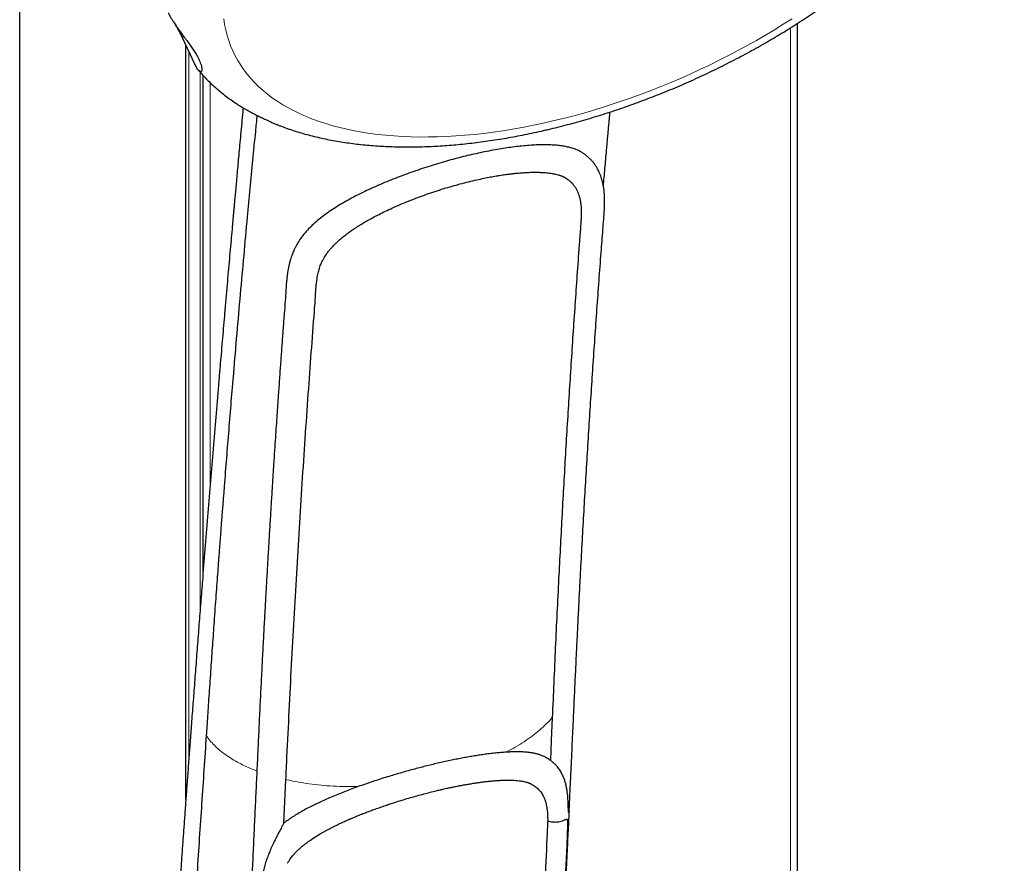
# Model space of a CAD drawing. Header units: millimetres. Extents: x 8 to 1010, y 12 to 2700.
# Tile 9 of 68: x 909 to 974, y 271 to 327. Entities that reach past the tile are written whole.
import ezdxf

# ---------------------------------------------------------------- set-up
doc = ezdxf.new("R2010")
doc.units = ezdxf.units.MM

msp = doc.modelspace()

# ---------------------------------------------------------------- linework, layer by layer
at = {"color": 7, "linetype": 'Continuous', "lineweight": 30}
for p, q in [((908.57, 242.708), (908.57, 1059.1)), ((960.008, 195.115), (960.008, 326.314)), ((920.158, 323.605), (919.369, 325.303)), ((919.557, 275.005), (919.557, 324.899)), ((920.692, 289.936), (920.692, 322.876))]:
    msp.add_line(p, q, dxfattribs=at)
at = {"color": 8, "linetype": 'Continuous', "lineweight": 0}
for p, q in [((959.533, 195.086), (959.533, 326.014)), ((919.369, 325.303), (919.365, 325.535)), ((919.749, 277.616), (919.749, 324.487)), ((920.505, 287.567), (920.505, 323.083)), ((921.168, 295.842), (921.168, 322.39))]:
    msp.add_line(p, q, dxfattribs=at)
at = {"color": 8, "linetype": 'Continuous', "lineweight": 0, "flags": 128}
for points in [[(922.066, 326.604), (922.122, 326.236), (922.195, 325.875), (922.286, 325.52), (922.394, 325.172), (922.518, 324.832), (922.66, 324.498), (922.818, 324.172), (922.993, 323.854), (923.185, 323.544), (923.393, 323.243), (923.617, 322.949), (923.858, 322.665), (924.114, 322.389), (924.387, 322.122), (924.675, 321.864), (924.978, 321.616), (925.297, 321.377), (925.63, 321.148), (925.979, 320.929), (926.342, 320.72), (926.719, 320.521), (927.11, 320.333), (927.515, 320.155), (927.934, 319.987), (928.365, 319.83), (928.81, 319.684), (929.267, 319.549), (929.737, 319.424), (930.218, 319.311), (930.711, 319.209), (931.215, 319.118), (931.731, 319.038), (932.256, 318.97), (932.793, 318.913), (933.339, 318.867), (933.894, 318.833), (934.459, 318.811), (935.032, 318.799), (935.613, 318.8), (936.203, 318.811), (936.8, 318.835), (937.404, 318.869), (938.015, 318.916), (938.632, 318.973), (939.255, 319.042), (939.884, 319.122), (940.517, 319.214), (941.156, 319.316), (941.798, 319.43), (942.444, 319.555), (943.093, 319.691), (943.745, 319.837)], [(943.745, 319.837), (944.399, 319.995), (945.055, 320.163), (945.713, 320.342), (946.372, 320.531), (947.031, 320.73), (947.69, 320.94), (948.349, 321.159), (949.007, 321.389), (949.664, 321.628), (950.32, 321.877), (950.973, 322.135), (951.623, 322.402), (952.271, 322.678), (952.915, 322.963), (953.555, 323.257), (954.191, 323.559), (954.821, 323.87), (955.447, 324.188), (956.067, 324.514), (956.681, 324.848), (957.289, 325.189), (957.889, 325.537), (958.482, 325.892), (959.068, 326.254), (959.645, 326.622)]]:
    msp.add_lwpolyline(points, dxfattribs=at)
at = {"color": 7, "linetype": 'Continuous', "lineweight": 30, "flags": 128}
for points in [[(943.79, 280.413), (943.722, 278.89), (943.664, 277.584)], [(926.036, 273.435), (926.171, 276.289), (926.172, 276.31)]]:
    msp.add_lwpolyline(points, dxfattribs=at)
at = {"color": 7, "linetype": 'Continuous', "lineweight": 30}
for points, knots in [([(943.371, 319.263), (943.48, 319.288), (943.797, 319.363), (944.321, 319.493), (944.944, 319.655), (945.567, 319.826), (946.19, 320.006), (946.813, 320.195), (947.436, 320.391), (948.058, 320.596), (948.679, 320.809), (949.299, 321.031), (949.917, 321.26), (950.534, 321.497), (951.148, 321.742), (951.76, 321.994), (952.369, 322.254), (952.975, 322.521), (953.578, 322.796), (954.178, 323.077), (954.774, 323.366), (955.365, 323.661), (955.953, 323.963), (956.535, 324.272), (957.113, 324.587), (957.686, 324.909), (958.253, 325.237), (958.815, 325.57), (959.37, 325.91), (959.92, 326.255), (960.463, 326.607), (960.999, 326.963), (961.528, 327.325), (962.05, 327.692), (962.564, 328.064), (963.071, 328.441), (963.57, 328.823), (964.06, 329.209), (964.542, 329.6), (965.015, 329.995), (965.48, 330.394), (965.935, 330.797), (966.381, 331.204), (966.817, 331.615), (967.243, 332.029), (967.659, 332.447), (968.065, 332.868), (968.46, 333.293), (968.845, 333.72), (969.218, 334.15), (969.58, 334.583), (969.931, 335.018), (970.27, 335.456), (970.597, 335.896), (970.912, 336.338), (971.214, 336.782), (971.504, 337.227), (971.781, 337.674), (972.045, 338.122), (972.295, 338.571), (972.531, 339.021), (972.754, 339.471), (972.963, 339.921), (973.157, 340.371), (973.337, 340.821), (973.501, 341.269), (973.615, 341.603), (973.67, 341.788), (973.681, 341.823)], [0, 0, 0, 0, 0.0081416, 0.0235168, 0.0388836, 0.0542424, 0.0695938, 0.0849383, 0.1002766, 0.1156092, 0.1309369, 0.1462603, 0.1615798, 0.1768961, 0.1922099, 0.2075217, 0.2228321, 0.2381417, 0.2534511, 0.2687609, 0.2840714, 0.2993833, 0.3146972, 0.3300136, 0.3453333, 0.3606567, 0.3759846, 0.3913174, 0.4066559, 0.4220006, 0.4373522, 0.4527113, 0.4680786, 0.4834546, 0.49884, 0.5142354, 0.5296415, 0.5450589, 0.5604882, 0.5759299, 0.5913847, 0.606853, 0.6223353, 0.6378321, 0.6533438, 0.6688706, 0.6844127, 0.6999701, 0.7155428, 0.7311305, 0.7467328, 0.7623488, 0.7779776, 0.7936178, 0.8092677, 0.8249251, 0.8405874, 0.8562507, 0.8719106, 0.8875624, 0.9032008, 0.9188199, 0.9344132, 0.9499737, 0.9654936, 0.9809652, 0.9963802, 1, 1, 1, 1]), ([(918.394, 327.011), (918.413, 326.972), (918.451, 326.892), (918.528, 326.75), (918.624, 326.586), (918.727, 326.422), (918.822, 326.278), (918.936, 326.112), (919.077, 325.912), (919.242, 325.688), (919.387, 325.492), (919.515, 325.32), (919.665, 325.117), (919.841, 324.875), (920.029, 324.601), (920.172, 324.376), (920.282, 324.189), (920.334, 324.09), (920.362, 324.038)], [0, 0, 0, 0, 0.031939, 0.064426, 0.110644, 0.158098, 0.191249, 0.224663, 0.292991, 0.359496, 0.426747, 0.479411, 0.532265, 0.639031, 0.748802, 0.85929, 0.926283, 1, 1, 1, 1]), ([(919.369, 325.303), (919.356, 325.331), (919.323, 325.401), (919.261, 325.524), (919.178, 325.681), (919.081, 325.852), (918.975, 326.035), (918.905, 326.151), (918.869, 326.209)], [0, 0, 0, 0, 0.100303, 0.254983, 0.409769, 0.605682, 0.801905, 1, 1, 1, 1]), ([(920.362, 324.038), (920.395, 323.971), (920.461, 323.839), (920.535, 323.656), (920.588, 323.488), (920.615, 323.358), (920.622, 323.261), (920.616, 323.193), (920.597, 323.142), (920.57, 323.117), (920.538, 323.112), (920.508, 323.118), (920.472, 323.137), (920.426, 323.175), (920.368, 323.24), (920.299, 323.338), (920.23, 323.458), (920.184, 323.55), (920.16, 323.602), (920.158, 323.605)], [0, 0, 0, 0, 0.096987, 0.194348, 0.292996, 0.39217, 0.457045, 0.522171, 0.588295, 0.654902, 0.692782, 0.730829, 0.769524, 0.808515, 0.860336, 0.913488, 0.954694, 0.997007, 1, 1, 1, 1]), ([(920.386, 323.224), (920.422, 323.18), (920.544, 323.034), (920.763, 322.795), (921.042, 322.507), (921.335, 322.226), (921.641, 321.954), (921.959, 321.689), (922.29, 321.433), (922.634, 321.185), (922.947, 320.973), (923.149, 320.848), (923.229, 320.798)], [0, 0, 0, 0, 0.0466573, 0.1543633, 0.2626305, 0.3715146, 0.4810635, 0.5913165, 0.7023039, 0.8140456, 0.9265514, 1, 1, 1, 1]), ([(923.344, 320.727), (923.337, 320.647), (923.305, 320.306), (923.25, 319.718), (923.182, 318.977), (923.117, 318.277), (923.057, 317.619), (923, 317.002), (922.948, 316.427), (922.899, 315.893), (922.854, 315.401), (922.814, 314.951), (922.779, 314.568), (922.75, 314.246), (922.726, 313.979), (922.703, 313.725), (922.68, 313.474), (922.657, 313.218), (922.634, 312.956), (922.596, 312.531), (922.542, 311.93), (922.472, 311.141), (922.398, 310.307), (922.32, 309.428), (922.239, 308.503), (922.161, 307.607), (922.086, 306.745), (922.015, 305.923), (921.942, 305.072), (921.866, 304.194), (921.789, 303.294), (921.619, 301.291), (921.358, 298.179), (921.011, 293.939), (920.744, 290.609), (920.555, 288.207), (920.441, 286.748), (920.328, 285.284), (920.216, 283.831), (920.107, 282.405), (920.003, 281.023), (919.905, 279.726), (919.815, 278.513), (919.731, 277.379), (919.651, 276.285), (919.573, 275.229), (919.5, 274.211), (919.429, 273.233), (919.359, 272.262), (919.29, 271.298), (919.222, 270.337), (919.157, 269.411), (919.094, 268.518), (919.04, 267.737), (918.992, 267.05), (918.949, 266.435), (918.905, 265.793), (918.859, 265.117), (918.81, 264.408), (918.759, 263.666), (918.705, 262.862), (918.646, 261.994), (918.584, 261.061), (918.519, 260.087), (918.452, 259.071), (918.387, 258.091), (918.325, 257.15), (918.267, 256.25), (918.207, 255.319), (918.144, 254.352), (918.08, 253.35), (918.015, 252.312), (917.947, 251.238), (917.876, 250.111), (917.803, 248.928), (917.726, 247.689), (917.648, 246.41), (917.568, 245.092), (917.487, 243.734), (917.404, 242.336), (917.319, 240.899), (917.233, 239.422), (917.145, 237.905), (917.056, 236.348), (916.966, 234.751), (916.876, 233.145), (916.787, 231.534), (916.699, 229.917), (916.609, 228.264), (916.542, 227.007), (916.505, 226.3), (916.498, 226.157)], [0, 0, 0, 0, 0.002624, 0.011163, 0.019245, 0.026873, 0.034044, 0.04076, 0.047019, 0.052824, 0.058172, 0.063065, 0.067502, 0.070668, 0.073553, 0.076223, 0.078934, 0.081715, 0.084565, 0.087483, 0.095555, 0.104111, 0.113151, 0.122676, 0.132684, 0.143177, 0.151761, 0.160644, 0.169826, 0.179307, 0.189079, 0.198953, 0.24406, 0.289539, 0.33539, 0.350914, 0.366479, 0.382086, 0.39769, 0.412884, 0.427571, 0.441752, 0.454178, 0.466186, 0.477779, 0.488954, 0.499713, 0.510055, 0.519981, 0.530471, 0.540599, 0.550366, 0.559772, 0.568816, 0.575062, 0.581465, 0.588217, 0.595319, 0.602769, 0.610569, 0.618718, 0.628085, 0.637874, 0.648086, 0.65872, 0.669776, 0.678873, 0.688251, 0.697984, 0.70808, 0.71854, 0.729364, 0.740552, 0.752103, 0.764595, 0.777485, 0.790775, 0.804464, 0.818552, 0.83304, 0.847926, 0.863211, 0.878895, 0.894979, 0.911461, 0.928341, 0.944623, 0.961259, 0.97825, 0.995594, 1, 1, 1, 1]), ([(923.229, 320.798), (923.253, 320.783), (923.345, 320.725), (923.542, 320.611), (923.816, 320.46), (924.118, 320.303), (924.409, 320.159), (924.715, 320.012), (924.91, 319.922), (925.02, 319.87)], [0, 0, 0, 0, 0.03548, 0.134604, 0.294647, 0.455873, 0.62, 0.784874, 1, 1, 1, 1]), ([(947.171, 315.55), (947.175, 315.598), (947.196, 315.84), (947.234, 316.279), (947.286, 316.871), (947.339, 317.475), (947.385, 318.001), (947.425, 318.446), (947.458, 318.808), (947.49, 319.173), (947.524, 319.54), (947.554, 319.871), (947.58, 320.154), (947.596, 320.335), (947.605, 320.429), (947.607, 320.449)], [0, 0, 0, 0, 0.029609, 0.147351, 0.2678, 0.390956, 0.516819, 0.589796, 0.663653, 0.738391, 0.814009, 0.888976, 0.941666, 0.988014, 1, 1, 1, 1]), ([(924.26, 320.234), (924.225, 319.879), (924.127, 318.891), (923.971, 317.276), (923.79, 315.39), (923.594, 313.293), (923.38, 310.967), (923.15, 308.399), (922.922, 305.802), (922.667, 302.815), (922.389, 299.449), (922.103, 295.866), (921.913, 293.405), (921.812, 292.069), (921.784, 291.703), (921.758, 291.356), (921.733, 291.029), (921.71, 290.718), (921.687, 290.4), (921.652, 289.931), (921.605, 289.298), (921.546, 288.487), (921.483, 287.628), (921.424, 286.791), (921.366, 285.981), (921.312, 285.212), (921.259, 284.44), (921.204, 283.643), (921.148, 282.837), (921.093, 282.026), (921.041, 281.262), (920.993, 280.543), (920.947, 279.869), (920.918, 279.436), (920.904, 279.226)], [0, 0, 0, 0, 0.026701, 0.074337, 0.12117, 0.167789, 0.230738, 0.294163, 0.358064, 0.422436, 0.513895, 0.604535, 0.68362, 0.692457, 0.701286, 0.710107, 0.717524, 0.724951, 0.732605, 0.740484, 0.758847, 0.778334, 0.798948, 0.820689, 0.838564, 0.857159, 0.875913, 0.893901, 0.914314, 0.933637, 0.951868, 0.969007, 0.985051, 1, 1, 1, 1]), ([(925.02, 319.87), (925.096, 319.836), (925.246, 319.767), (925.452, 319.677), (925.608, 319.609), (925.688, 319.579), (925.712, 319.57)], [0, 0, 0, 0, 0.290821, 0.582579, 0.877493, 1, 1, 1, 1]), ([(925.712, 319.57), (925.747, 319.556), (925.929, 319.483), (926.267, 319.362), (926.726, 319.208), (927.196, 319.064), (927.675, 318.931), (928.164, 318.808), (928.661, 318.695), (929.168, 318.593), (929.682, 318.502), (930.205, 318.42), (930.735, 318.35), (931.272, 318.29), (931.816, 318.24), (932.366, 318.201), (932.923, 318.171), (933.486, 318.153), (934.054, 318.144), (934.628, 318.146), (935.206, 318.157), (935.79, 318.179), (936.378, 318.211), (936.97, 318.252), (937.567, 318.303), (938.167, 318.364), (938.77, 318.435), (939.376, 318.515), (939.986, 318.604), (940.598, 318.703), (941.212, 318.812), (941.829, 318.929), (942.447, 319.056), (942.961, 319.168), (943.269, 319.239), (943.371, 319.263)], [0, 0, 0, 0, 0.007542, 0.038724, 0.070023, 0.101425, 0.132913, 0.164472, 0.19609, 0.227751, 0.259445, 0.291161, 0.322889, 0.35462, 0.386346, 0.41806, 0.44976, 0.481439, 0.513097, 0.54473, 0.576336, 0.607915, 0.639466, 0.670988, 0.702482, 0.733947, 0.765384, 0.796794, 0.828177, 0.859535, 0.890868, 0.922178, 0.953465, 0.984731, 1, 1, 1, 1]), ([(945.753, 317.771), (945.735, 317.784), (945.65, 317.841), (945.477, 317.925), (945.231, 318.024), (944.957, 318.106), (944.658, 318.172), (944.33, 318.224), (943.974, 318.26), (943.588, 318.281), (943.175, 318.286), (942.735, 318.275), (942.269, 318.248), (941.788, 318.206), (941.296, 318.15), (940.794, 318.082), (940.272, 317.999), (939.732, 317.902), (939.173, 317.791), (938.613, 317.669), (938.054, 317.537), (937.496, 317.395), (936.93, 317.242), (936.354, 317.077), (935.773, 316.899), (935.199, 316.714), (934.633, 316.522), (934.078, 316.324), (933.524, 316.115), (932.973, 315.897), (932.427, 315.669), (931.895, 315.434), (931.38, 315.194), (930.882, 314.947), (930.396, 314.692), (929.925, 314.426), (929.471, 314.151), (929.041, 313.868), (928.638, 313.577), (928.263, 313.278), (927.912, 312.964), (927.588, 312.635), (927.295, 312.289), (927.047, 311.946), (926.915, 311.711), (926.854, 311.604)], [0, 0, 0, 0, 0.0064, 0.028746, 0.051077, 0.073969, 0.096878, 0.11977, 0.143655, 0.167559, 0.191443, 0.21604, 0.240657, 0.265253, 0.288807, 0.312379, 0.335932, 0.360193, 0.384474, 0.408734, 0.431897, 0.455079, 0.478243, 0.502083, 0.525942, 0.549783, 0.572901, 0.596038, 0.619157, 0.642928, 0.666718, 0.69049, 0.713971, 0.737469, 0.76095, 0.785087, 0.809243, 0.833379, 0.857278, 0.881196, 0.905094, 0.92975, 0.954429, 0.979082, 1, 1, 1, 1]), ([(944.905, 274.207), (944.911, 274.337), (944.933, 274.809), (944.97, 275.609), (945.017, 276.597), (945.061, 277.544), (945.103, 278.45), (945.143, 279.315), (945.181, 280.138), (945.218, 280.932), (945.254, 281.694), (945.288, 282.424), (945.32, 283.108), (945.35, 283.746), (945.379, 284.339), (945.408, 284.942), (945.438, 285.563), (945.47, 286.218), (945.502, 286.87), (945.536, 287.525), (945.569, 288.185), (945.604, 288.847), (945.639, 289.513), (945.697, 290.604), (945.779, 292.119), (945.888, 294.054), (946.001, 295.987), (946.117, 297.919), (946.235, 299.824), (946.357, 301.716), (946.481, 303.6), (946.611, 305.502), (946.744, 307.405), (946.881, 309.296), (946.993, 310.8), (947.077, 311.92), (947.134, 312.648), (947.193, 313.349), (947.235, 313.925), (947.25, 314.366), (947.25, 314.688), (947.241, 314.927), (947.229, 315.098), (947.218, 315.218), (947.202, 315.353), (947.179, 315.51), (947.15, 315.674), (947.114, 315.833), (947.074, 315.985), (947.024, 316.15), (946.961, 316.324), (946.89, 316.488), (946.823, 316.625), (946.761, 316.736), (946.712, 316.818), (946.669, 316.884), (946.627, 316.947), (946.572, 317.024), (946.507, 317.108), (946.442, 317.187), (946.383, 317.253), (946.324, 317.315), (946.256, 317.384), (946.172, 317.462), (946.082, 317.539), (945.995, 317.608), (945.917, 317.665), (945.849, 317.713), (945.796, 317.748), (945.765, 317.767), (945.755, 317.773)], [0, 0, 0, 0, 0.008495, 0.030988, 0.052595, 0.073311, 0.093131, 0.112052, 0.13007, 0.147185, 0.164144, 0.180112, 0.19509, 0.209082, 0.222087, 0.234107, 0.248736, 0.262979, 0.277318, 0.291753, 0.306282, 0.320904, 0.335619, 0.350427, 0.393235, 0.436318, 0.479408, 0.522495, 0.565817, 0.607596, 0.650118, 0.693348, 0.736655, 0.779755, 0.822631, 0.840035, 0.856555, 0.872243, 0.887319, 0.895767, 0.903535, 0.910619, 0.91341, 0.916294, 0.919644, 0.923759, 0.928464, 0.932736, 0.936764, 0.941132, 0.946653, 0.951764, 0.955879, 0.959272, 0.962269, 0.963831, 0.965877, 0.968542, 0.971774, 0.974736, 0.977133, 0.979171, 0.981939, 0.985346, 0.988796, 0.99191, 0.994686, 0.996925, 0.998959, 1, 1, 1, 1]), ([(928.412, 310.187), (928.415, 310.197), (928.435, 310.26), (928.48, 310.376), (928.55, 310.534), (928.631, 310.694), (928.716, 310.842), (928.803, 310.979), (928.884, 311.096), (928.96, 311.198), (929.033, 311.291), (929.108, 311.381), (929.187, 311.472), (929.274, 311.568), (929.378, 311.676), (929.505, 311.801), (929.662, 311.947), (929.851, 312.11), (930.048, 312.271), (930.234, 312.412), (930.382, 312.521), (930.493, 312.599), (930.568, 312.652), (930.619, 312.686), (930.663, 312.716), (930.751, 312.775), (930.899, 312.872), (931.122, 313.013), (931.39, 313.174), (931.701, 313.351), (932.051, 313.541), (932.442, 313.742), (932.876, 313.953), (933.353, 314.173), (933.875, 314.399), (934.408, 314.615), (934.945, 314.821), (935.48, 315.014), (936.04, 315.205), (936.605, 315.385), (937.156, 315.549), (937.707, 315.701), (938.251, 315.841), (938.781, 315.966), (939.259, 316.07), (939.686, 316.154), (940.023, 316.214), (940.281, 316.257), (940.474, 316.287), (940.648, 316.312), (940.803, 316.333), (940.938, 316.351), (941.049, 316.364), (941.142, 316.375), (941.225, 316.384), (941.314, 316.394), (941.421, 316.405), (941.569, 316.419), (941.76, 316.434), (941.99, 316.45), (942.229, 316.461), (942.499, 316.469), (942.779, 316.469), (943.061, 316.46), (943.304, 316.445), (943.514, 316.424), (943.696, 316.399), (943.861, 316.371), (944.018, 316.338), (944.144, 316.306), (944.24, 316.278), (944.307, 316.256), (944.37, 316.234), (944.428, 316.211), (944.486, 316.187), (944.541, 316.162), (944.594, 316.135), (944.639, 316.11), (944.676, 316.088), (944.699, 316.074), (944.713, 316.065), (944.719, 316.061), (944.722, 316.059)], [0, 0, 0, 0, 0.002329, 0.013624, 0.026938, 0.038522, 0.050765, 0.061692, 0.071116, 0.079094, 0.086536, 0.093935, 0.101291, 0.109032, 0.117754, 0.128231, 0.14049, 0.154559, 0.170373, 0.182449, 0.192228, 0.199681, 0.203733, 0.206517, 0.209121, 0.211961, 0.222637, 0.235745, 0.251146, 0.268204, 0.286848, 0.307083, 0.328912, 0.352334, 0.377348, 0.403952, 0.427335, 0.451816, 0.477396, 0.503543, 0.528474, 0.552053, 0.578566, 0.603127, 0.625614, 0.646018, 0.664362, 0.674789, 0.684422, 0.693262, 0.701309, 0.708323, 0.714162, 0.718828, 0.723045, 0.727414, 0.73325, 0.740551, 0.751827, 0.765415, 0.780122, 0.794129, 0.814691, 0.833497, 0.850722, 0.866324, 0.880847, 0.894359, 0.908367, 0.923825, 0.931536, 0.939099, 0.946505, 0.953748, 0.960992, 0.969549, 0.977008, 0.985146, 0.99172, 0.996139, 0.998448, 1, 1, 1, 1]), ([(944.721, 316.058), (944.728, 316.054), (944.792, 316.014), (944.899, 315.928), (945.042, 315.8), (945.172, 315.657), (945.289, 315.501), (945.392, 315.329), (945.478, 315.148), (945.547, 314.96), (945.603, 314.766), (945.647, 314.559), (945.679, 314.336), (945.699, 314.096), (945.706, 313.841), (945.702, 313.574), (945.686, 313.233), (945.657, 312.816), (945.606, 312.166), (945.519, 311.029), (945.359, 308.761), (945.134, 305.499), (944.881, 301.563), (944.642, 297.601), (944.418, 293.615), (944.199, 289.424), (943.985, 285.026), (943.855, 281.95), (943.79, 280.413)], [0, 0, 0, 0, 0.001069, 0.00919, 0.017422, 0.02567, 0.034036, 0.042422, 0.050848, 0.058388, 0.065944, 0.073584, 0.081244, 0.089044, 0.096865, 0.104773, 0.112693, 0.126106, 0.139524, 0.166359, 0.220027, 0.327321, 0.434615, 0.541909, 0.649203, 0.756497, 0.878245, 1, 1, 1, 1]), ([(926.853, 311.604), (926.824, 311.548), (926.766, 311.439), (926.693, 311.281), (926.633, 311.141), (926.589, 311.03), (926.545, 310.909), (926.493, 310.757), (926.435, 310.56), (926.381, 310.348), (926.334, 310.132), (926.295, 309.911), (926.262, 309.688), (926.237, 309.462), (926.199, 309.069), (926.162, 308.508), (926.108, 307.72), (926.042, 306.862), (925.972, 305.927), (925.901, 304.962), (925.828, 303.965), (925.754, 302.935), (925.69, 302.023), (925.635, 301.234), (925.589, 300.566), (925.542, 299.863), (925.49, 299.104), (925.436, 298.286), (925.378, 297.407), (925.319, 296.481), (925.257, 295.508), (925.193, 294.488), (925.127, 293.42), (925.061, 292.337), (924.996, 291.242), (924.932, 290.136), (924.867, 288.99), (924.8, 287.804), (924.733, 286.576), (924.665, 285.308), (924.597, 283.999), (924.528, 282.649), (924.459, 281.259), (924.39, 279.827), (924.32, 278.355), (924.251, 276.873), (924.181, 275.382), (924.112, 273.884), (924.041, 272.353), (923.978, 271.001), (923.938, 270.161), (923.923, 269.842)], [0, 0, 0, 0, 0.004466, 0.008869, 0.012485, 0.015309, 0.017368, 0.021611, 0.026615, 0.031767, 0.037015, 0.042343, 0.04773, 0.053153, 0.05861, 0.076106, 0.094076, 0.116163, 0.138921, 0.162444, 0.186745, 0.211825, 0.237684, 0.253289, 0.269377, 0.286431, 0.304469, 0.324622, 0.345877, 0.368236, 0.391699, 0.416267, 0.441938, 0.468711, 0.49422, 0.520654, 0.54801, 0.576286, 0.605481, 0.63559, 0.666612, 0.69854, 0.731361, 0.765072, 0.799687, 0.835217, 0.869568, 0.904741, 0.940721, 0.977494, 1, 1, 1, 1]), ([(926.172, 276.31), (926.196, 276.819), (926.271, 278.347), (926.394, 280.884), (926.549, 283.916), (926.713, 286.934), (926.885, 289.939), (927.065, 292.93), (927.253, 295.907), (927.45, 298.871), (927.65, 301.752), (927.852, 304.553), (928.009, 306.618), (928.109, 307.96), (928.149, 308.587), (928.189, 309.087), (928.245, 309.52), (928.312, 309.868), (928.382, 310.087), (928.414, 310.186)], [0, 0, 0, 0, 0.043962, 0.131885, 0.21981, 0.307734, 0.39566, 0.483583, 0.57151, 0.659433, 0.747359, 0.829217, 0.911078, 0.933731, 0.950721, 0.967714, 0.979052, 0.990449, 1, 1, 1, 1]), ([(920.904, 279.226), (920.803, 277.725), (920.599, 274.708), (920.297, 270.156), (919.996, 265.557), (919.695, 260.911), (919.497, 257.795), (919.398, 256.231)], [0, 0, 0, 0, 0.196379, 0.394566, 0.594584, 0.796457, 1, 1, 1, 1]), ([(940.735, 278.126), (940.62, 278.119), (940.391, 278.103), (940.028, 278.068), (939.65, 278.025), (939.276, 277.976), (938.91, 277.922), (938.554, 277.865), (938.189, 277.802), (937.812, 277.732), (937.425, 277.657), (937.027, 277.575), (936.622, 277.487), (936.216, 277.394), (935.811, 277.298), (935.407, 277.198), (935, 277.094), (934.586, 276.984), (934.167, 276.869), (933.743, 276.749), (933.319, 276.625), (932.871, 276.49), (932.402, 276.343), (931.913, 276.184), (931.426, 276.019), (931.106, 275.905), (930.946, 275.848)], [0, 0, 0, 0, 0.0450303, 0.0903099, 0.1355894, 0.1811236, 0.2200353, 0.2589468, 0.2981281, 0.3373094, 0.3773496, 0.4173896, 0.4577319, 0.498074, 0.5367508, 0.5754279, 0.6143792, 0.6533308, 0.6931278, 0.7329248, 0.7730073, 0.8130898, 0.8595332, 0.906261, 0.9529895, 1, 1, 1, 1]), ([(943.188, 277.861), (943.182, 277.865), (943.122, 277.896), (942.993, 277.943), (942.804, 278.004), (942.596, 278.053), (942.372, 278.092), (942.131, 278.121), (941.874, 278.14), (941.599, 278.15), (941.316, 278.15), (941.029, 278.143), (940.833, 278.132), (940.735, 278.126)], [0, 0, 0, 0, 0.012515, 0.110732, 0.209286, 0.308011, 0.407982, 0.508134, 0.609379, 0.711201, 0.813219, 0.906532, 1, 1, 1, 1]), ([(944.07, 277.224), (944.065, 277.229), (944.036, 277.262), (943.969, 277.33), (943.867, 277.426), (943.75, 277.522), (943.635, 277.607), (943.537, 277.672), (943.454, 277.723), (943.38, 277.766), (943.293, 277.812), (943.227, 277.845), (943.19, 277.861), (943.189, 277.862)], [0, 0, 0, 0, 0.018598, 0.117943, 0.258604, 0.400915, 0.533011, 0.650319, 0.723577, 0.796399, 0.887108, 0.996061, 1, 1, 1, 1]), ([(944.902, 274.208), (944.902, 274.193), (944.901, 274.162), (944.886, 274.138), (944.873, 274.152), (944.865, 274.188), (944.858, 274.245), (944.853, 274.333), (944.848, 274.487), (944.841, 274.762), (944.822, 275.151), (944.78, 275.527), (944.728, 275.823), (944.677, 276.043), (944.612, 276.262), (944.529, 276.49), (944.438, 276.686), (944.346, 276.851), (944.27, 276.973), (944.183, 277.091), (944.118, 277.174), (944.075, 277.218), (944.07, 277.224)], [0, 0, 0, 0, 0.01696, 0.036747, 0.056721, 0.070899, 0.085403, 0.119313, 0.153411, 0.221804, 0.357207, 0.492842, 0.561192, 0.629614, 0.698316, 0.767158, 0.844636, 0.883633, 0.922746, 0.958509, 0.99452, 1, 1, 1, 1]), ([(926.28, 270.78), (926.295, 270.808), (926.344, 270.895), (926.426, 271.019), (926.522, 271.152), (926.609, 271.263), (926.693, 271.362), (926.774, 271.452), (926.885, 271.569), (927.042, 271.721), (927.261, 271.913), (927.516, 272.115), (927.806, 272.324), (928.132, 272.539), (928.427, 272.717), (928.676, 272.859), (928.869, 272.965), (929.069, 273.072), (929.277, 273.179), (929.489, 273.285), (929.694, 273.383), (929.883, 273.472), (930.043, 273.545), (930.171, 273.602), (930.262, 273.643), (930.335, 273.675), (930.428, 273.715), (930.573, 273.777), (930.781, 273.864), (931.046, 273.973), (931.344, 274.09), (931.666, 274.214), (931.993, 274.335), (932.333, 274.456), (932.671, 274.574), (933.054, 274.702), (933.48, 274.84), (933.947, 274.985), (934.405, 275.121), (934.852, 275.247), (935.286, 275.365), (935.701, 275.473), (936.068, 275.563), (936.374, 275.636), (936.612, 275.691), (936.8, 275.733), (936.933, 275.761), (937.034, 275.783), (937.129, 275.803), (937.252, 275.828), (937.404, 275.859), (937.584, 275.895), (937.803, 275.936), (938.061, 275.983), (938.348, 276.032), (938.638, 276.079), (938.914, 276.12), (939.17, 276.155), (939.446, 276.189), (939.734, 276.219), (940.023, 276.245), (940.234, 276.259), (940.379, 276.266), (940.469, 276.27), (940.548, 276.273), (940.622, 276.275), (940.702, 276.277), (940.798, 276.278), (940.912, 276.278), (941.077, 276.276), (941.276, 276.268), (941.493, 276.25), (941.679, 276.228), (941.836, 276.202), (941.963, 276.176), (942.069, 276.149), (942.148, 276.125), (942.206, 276.105), (942.254, 276.088), (942.3, 276.069), (942.334, 276.054), (942.356, 276.043), (942.366, 276.038), (942.371, 276.036)], [0, 0, 0, 0, 0.006869, 0.02157, 0.032161, 0.042476, 0.051577, 0.059466, 0.067223, 0.083671, 0.10197, 0.121513, 0.142316, 0.164279, 0.187183, 0.198507, 0.21004, 0.22178, 0.233726, 0.245882, 0.257631, 0.267659, 0.276636, 0.28345, 0.288095, 0.291019, 0.294889, 0.302759, 0.313417, 0.326866, 0.343102, 0.35809, 0.374613, 0.391134, 0.407371, 0.42337, 0.445894, 0.467988, 0.489611, 0.510719, 0.531279, 0.551282, 0.570129, 0.584153, 0.595804, 0.60509, 0.611991, 0.615511, 0.620155, 0.626333, 0.634041, 0.643283, 0.654058, 0.667951, 0.683763, 0.699958, 0.715356, 0.729955, 0.743747, 0.763802, 0.781893, 0.797994, 0.804781, 0.810911, 0.816387, 0.82121, 0.826476, 0.833472, 0.842191, 0.851946, 0.871593, 0.890195, 0.908635, 0.924029, 0.938398, 0.95153, 0.963277, 0.969825, 0.977592, 0.986106, 0.993163, 0.996906, 1, 1, 1, 1]), ([(930.946, 275.848), (930.794, 275.792), (930.488, 275.681), (930.039, 275.51), (929.595, 275.334), (929.173, 275.157), (928.771, 274.982), (928.39, 274.807), (928.017, 274.628), (927.654, 274.443), (927.301, 274.253), (926.958, 274.056), (926.628, 273.852), (926.319, 273.645), (926.128, 273.503), (926.036, 273.435)], [0, 0, 0, 0, 0.080176, 0.160523, 0.241387, 0.322422, 0.396782, 0.471273, 0.546365, 0.621584, 0.697339, 0.77391, 0.850913, 0.928065, 1, 1, 1, 1]), ([(942.37, 276.034), (942.393, 276.023), (942.474, 275.984), (942.632, 275.884), (942.834, 275.726), (943.031, 275.506), (943.194, 275.242), (943.314, 274.952), (943.397, 274.648), (943.45, 274.331), (943.48, 273.978), (943.484, 273.718), (943.486, 273.588)], [0, 0, 0, 0, 0.030152, 0.106268, 0.227788, 0.349962, 0.474487, 0.599947, 0.698261, 0.797226, 0.898288, 1, 1, 1, 1]), ([(942.603, 224.731), (942.609, 224.865), (942.632, 225.368), (942.671, 226.227), (942.719, 227.296), (942.766, 228.324), (942.811, 229.306), (942.853, 230.242), (942.894, 231.134), (942.933, 231.986), (942.971, 232.805), (943.007, 233.589), (943.042, 234.339), (943.075, 235.047), (943.106, 235.715), (943.135, 236.343), (943.162, 236.93), (943.194, 237.607), (943.23, 238.386), (943.272, 239.283), (943.314, 240.183), (943.356, 241.09), (943.399, 242.003), (943.442, 242.923), (943.507, 244.32), (943.595, 246.194), (943.706, 248.543), (943.816, 250.896), (943.927, 253.253), (944.025, 255.332), (944.11, 257.134), (944.181, 258.66), (944.253, 260.195), (944.326, 261.748), (944.388, 263.051), (944.437, 264.105), (944.475, 264.902), (944.513, 265.707), (944.551, 266.521), (944.589, 267.343), (944.629, 268.174), (944.668, 269.004), (944.704, 269.777), (944.737, 270.48), (944.766, 271.108), (944.794, 271.704), (944.821, 272.266), (944.847, 272.794), (944.869, 273.211), (944.884, 273.517), (944.892, 273.719), (944.898, 273.878), (944.901, 273.997), (944.903, 274.086), (944.904, 274.159), (944.905, 274.203), (944.905, 274.217)], [0, 0, 0, 0, 0.008075, 0.030431, 0.051979, 0.072716, 0.092643, 0.111424, 0.129421, 0.146633, 0.16306, 0.179012, 0.194146, 0.20846, 0.221955, 0.23463, 0.246486, 0.257521, 0.275668, 0.293721, 0.311909, 0.330233, 0.348692, 0.367285, 0.386013, 0.433376, 0.480942, 0.528517, 0.576091, 0.623901, 0.654565, 0.685413, 0.71644, 0.747688, 0.779572, 0.795498, 0.811601, 0.827878, 0.84433, 0.860956, 0.877754, 0.894724, 0.911314, 0.924638, 0.937344, 0.949387, 0.960721, 0.971318, 0.981228, 0.985772, 0.989876, 0.993534, 0.995476, 0.997257, 0.999103, 1, 1, 1, 1]), ([(943.486, 273.588), (943.474, 273.325), (943.373, 271.034), (943.181, 266.713), (942.912, 260.625), (942.552, 252.508), (942.191, 244.393), (941.819, 236.076), (941.553, 230.008), (941.378, 225.965), (941.3, 224.156)], [0, 0, 0, 0, 0.015939, 0.139139, 0.262339, 0.385538, 0.631938, 0.755137, 0.890447, 1, 1, 1, 1]), ([(943.486, 273.588), (943.541, 273.571), (943.648, 273.538), (943.819, 273.513), (943.987, 273.506), (944.152, 273.517), (944.311, 273.544), (944.446, 273.584), (944.557, 273.627), (944.642, 273.666), (944.707, 273.694), (944.75, 273.698), (944.772, 273.671), (944.783, 273.63), (944.791, 273.561), (944.793, 273.459), (944.792, 273.282), (944.78, 272.784), (944.758, 272.143), (944.724, 271.396), (944.685, 270.64), (944.639, 269.7), (944.572, 268.207), (944.451, 265.588), (944.279, 261.849), (944.071, 257.359), (943.863, 252.87), (943.655, 248.379), (943.448, 243.894), (943.187, 238.223), (942.89, 231.787), (942.668, 226.84), (942.566, 224.579)], [0, 0, 0, 0, 0.002697, 0.005207, 0.00779, 0.010301, 0.012806, 0.015384, 0.01727, 0.019192, 0.02086, 0.022203, 0.02355, 0.024704, 0.025885, 0.028677, 0.031485, 0.037126, 0.059425, 0.070583, 0.081743, 0.10404, 0.126339, 0.170937, 0.260126, 0.349316, 0.438505, 0.527695, 0.616884, 0.706074, 0.865639, 1, 1, 1, 1]), ([(926.036, 273.435), (926.033, 273.428), (926.015, 273.396), (925.982, 273.333), (925.936, 273.249), (925.88, 273.143), (925.81, 273.012), (925.717, 272.837), (925.615, 272.642), (925.506, 272.43), (925.403, 272.222), (925.281, 271.968), (925.148, 271.671), (925.01, 271.333), (924.887, 270.998), (924.777, 270.657), (924.681, 270.309), (924.607, 269.992), (924.556, 269.754), (924.517, 269.599), (924.489, 269.506), (924.457, 269.439), (924.425, 269.393), (924.375, 269.36), (924.309, 269.358), (924.245, 269.376), (924.17, 269.412), (924.088, 269.472), (924.011, 269.556), (923.956, 269.65), (923.924, 269.747), (923.925, 269.811), (923.925, 269.842)], [0, 0, 0, 0, 0.004638, 0.021493, 0.035595, 0.050077, 0.076759, 0.104063, 0.143716, 0.183783, 0.224618, 0.265588, 0.336071, 0.406819, 0.478102, 0.549502, 0.625719, 0.702007, 0.752587, 0.777892, 0.803252, 0.814913, 0.826743, 0.840995, 0.855269, 0.867868, 0.880761, 0.904342, 0.928572, 0.952866, 0.977794, 1, 1, 1, 1])]:
    msp.add_open_spline(points, degree=3, knots=knots, dxfattribs=at)
at = {"color": 8, "linetype": 'Continuous', "lineweight": 0}
for points, knots in [([(940.735, 278.126), (940.94, 278.237), (941.35, 278.458), (941.924, 278.815), (942.461, 279.19), (942.952, 279.581), (943.401, 279.986), (943.661, 280.271), (943.79, 280.413)], [0, 0, 0, 0, 0.1701485, 0.3395718, 0.5076088, 0.6736159, 0.8370105, 1, 1, 1, 1]), ([(920.904, 279.226), (920.984, 279.118), (921.145, 278.897), (921.442, 278.577), (921.784, 278.264), (922.176, 277.96), (922.616, 277.668), (923.059, 277.416), (923.492, 277.201), (923.875, 277.03), (924.134, 276.929), (924.251, 276.884)], [0, 0, 0, 0, 0.112375, 0.227676, 0.346163, 0.468076, 0.593574, 0.72285, 0.819744, 0.918726, 1, 1, 1, 1]), ([(926.172, 276.31), (926.423, 276.257), (926.928, 276.15), (927.705, 276.031), (928.498, 275.939), (929.307, 275.878), (930.125, 275.845), (930.672, 275.847), (930.946, 275.848)], [0, 0, 0, 0, 0.16308, 0.326458, 0.492447, 0.660465, 0.829869, 1, 1, 1, 1])]:
    msp.add_open_spline(points, degree=3, knots=knots, dxfattribs=at)

doc.saveas('drawing.dxf')
